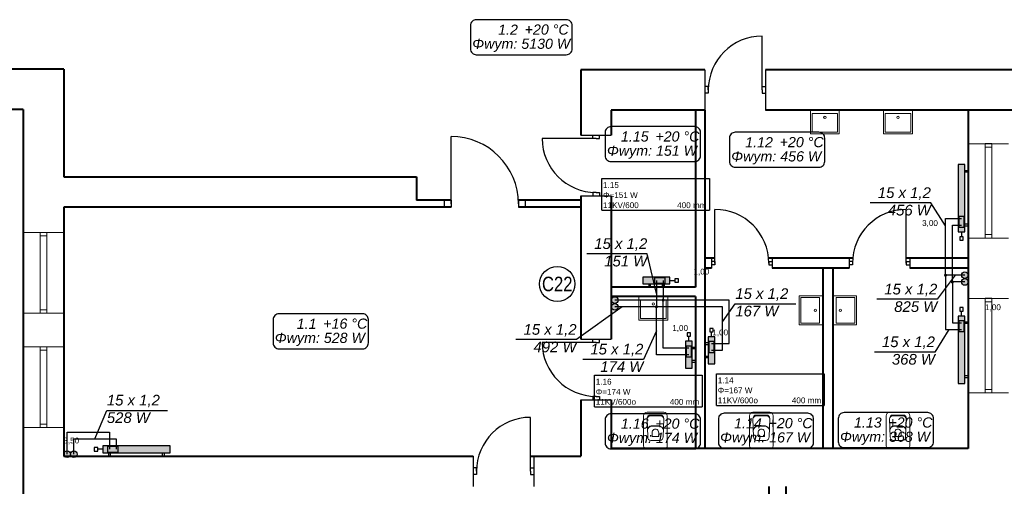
# Model space of a CAD drawing. Header units: millimetres. Extents: x 50532 to 99257, y 49161 to 61325.
# Tile 25 of 95: x 70350 to 71812, y 50252 to 50945. Entities that reach past the tile are written whole.
import ezdxf
from ezdxf.enums import TextEntityAlignment as Align
from ezdxf.lldxf.tags import DXFTag

# ---------------------------------------------------------------- set-up
doc = ezdxf.new("R2010")
doc.units = ezdxf.units.MM
for name, color, linetype, lineweight in [('cienka', 250, 'Continuous', 18), ('gruba', 8, 'Continuous', 40), ('KRESKOWANIE', 9, 'Continuous', 0), ('średnia', 8, 'Continuous', 25)]:
    doc.layers.add(name, color=color, linetype=linetype, lineweight=lineweight)
for name, color, linetype in [('CP_UCSSPEC', 8, 'Continuous'), ('IS_Opisy_działek_Therm', 7, 'SOLID'), ('IS_Text_Armatury_Therm', 7, 'Continuous'), ('IS_Text_Konstrukcji', 7, 'Continuous'), ('IS_Text_Odbiornikow_Therm', 7, 'Continuous'), ('TABELKA', 7, 'Continuous')]:
    doc.layers.add(name, color=color, linetype=linetype)
for name, color, linetype, true_color in [('IS_Armatura_podłączeniowa_grz._dolnozas.', 7, 'SOLID', 0x000000), ('IS_Armatura_Therm', 7, 'SOLID', 0x000000), ('IS_Grafika', 7, 'SOLID', 0x000000), ('IS_Grzejniki_Plan_rzut', 7, 'SOLID', 0x000000)]:
    doc.layers.add(name, color=color, linetype=linetype, true_color=true_color)
doc.layers.add('IS_Powrót', color=5, linetype='DASH', lineweight=30, true_color=0x0000ff)
doc.layers.add('IS_Zasilanie', color=1, linetype='SOLID', lineweight=30, true_color=0xff0000)
doc.styles.add('Arial Narrow_1', font='ARIALN.TTF')
doc.styles.add('CP_ATTR', font='romans.shx')
doc.styles.get("Standard").update_dxf_attribs({"font": 'GOTHIC.TTF'})
tags = doc.linetypes.add('DASH', pattern=[15, 10, -5]).pattern_tags.tags
tags[6:7] = [DXFTag(74, 4), DXFTag(75, 0), DXFTag(340, '0'), DXFTag(46, 0.0), DXFTag(50, 0.0), DXFTag(44, 0.0), DXFTag(45, 0.0)]
tags[4:5] = [DXFTag(74, 4), DXFTag(75, 0), DXFTag(340, '0'), DXFTag(46, 0.0), DXFTag(50, 0.0), DXFTag(44, 0.0), DXFTag(45, 0.0)]
tags = doc.linetypes.add('SOLID', pattern=[10, 10, 0]).pattern_tags.tags
tags[6:7] = [DXFTag(74, 4), DXFTag(75, 0), DXFTag(340, '0'), DXFTag(46, 0.0), DXFTag(50, 0.0), DXFTag(44, 0.0), DXFTag(45, 0.0)]
tags[4:5] = [DXFTag(74, 4), DXFTag(75, 0), DXFTag(340, '0'), DXFTag(46, 0.0), DXFTag(50, 0.0), DXFTag(44, 0.0), DXFTag(45, 0.0)]

# ---------------------------------------------------------------- blocks, each defined once
blk = doc.blocks.new('cp_insbp_1')
blk.add_point((0, 0))
at = {"style": 'CP_ATTR', "flags": 9}
for tag in ['FORM', 'TYPE', 'ID', 'WIDTH', 'HEIGHT', 'SYSTEM', 'VERSION', 'PIPE', 'OTHER']:
    blk.add_attdef(tag, text='', height=0.00005, dxfattribs=at).set_placement((-1, 1), align=Align.MIDDLE_LEFT)
blk = doc.blocks.new('cp_insbp_2')
blk.add_point((0, 0))
at = {"style": 'CP_ATTR', "flags": 9}
for tag in ['FORM', 'TYPE', 'ID', 'WIDTH', 'HEIGHT', 'SYSTEM', 'VERSION', 'PIPE', 'OTHER']:
    blk.add_attdef(tag, text='', height=0.00005, dxfattribs=at).set_placement((-1, 1), align=Align.MIDDLE_LEFT)
blk = doc.blocks.new('cp_insbp_3')
blk.add_point((0, 0))
at = {"style": 'CP_ATTR', "flags": 9}
for tag in ['OTHER', 'PIPE', 'VERSION', 'SYSTEM', 'HEIGHT', 'WIDTH', 'ID', 'TYPE', 'FORM']:
    blk.add_attdef(tag, text='', height=0.00005, dxfattribs=at).set_placement((-1, 1), align=Align.MIDDLE_LEFT)
blk = doc.blocks.new('2DARZ_115a_f5x525s')
for p, q in [((-21.5, 0), (21.5, 0)), ((-21.5, 0), (-21.5, -35)), ((21.5, 0), (21.5, -35)), ((-19, -5), (19, -5)), ((-19, -5), (-19, -32.5)), ((19, -5), (19, -32.5)), ((-21.5, -35), (21.5, -35)), ((-19, -32.5), (19, -32.5))]:
    blk.add_line(p, q)
blk.add_circle((0, -10.9), 1.75)
at = {"layer": 'CP_UCSSPEC', "xscale": 0.005, "yscale": 0.005, "zscale": 0.005}
for name, p in [('cp_insbp_2', (-21.5, 0)), ('cp_insbp_1', (0, 0)), ('cp_insbp_3', (21.5, 0))]:
    blk.add_blockref(name, p, dxfattribs=at)
at = {"style": 'CP_ATTR', "flags": 9}
for tag in ['OTHER', 'PRICE', 'WEIGHT', 'CHARACTER', 'ORDER-NO', 'PRODUCT-TYPE', 'ARTICLE', 'PRODUCER', 'NUMBER', 'GROUP', 'NAME']:
    blk.add_attdef(tag, text='', height=0.00005, dxfattribs=at).set_placement((-9.4, -1.2), align=Align.MIDDLE_LEFT)
blk = doc.blocks.new('2dar_Flush03_ff7hats')
for p, q in [((-13.5, 0), (13.5, 0)), ((-17.5, -49), (-17.5, -4)), ((-6.7, -12), (6.7, -12)), ((17.5, -4), (17.5, -49)), ((-11.5, -17.6), (-12.5, -44.4)), ((-4.8, -17.9), (4.8, -17.9)), ((-4.8, -17.9), (-4.8, -23.5)), ((4.8, -17.9), (4.8, -23.5)), ((11.5, -17.6), (12.5, -44.4)), ((-6.2, -33.2), (6.2, -33.2)), ((-6.2, -33.8), (6.2, -33.8)), ((-12.5, -54), (12.5, -54)), ((-7.7, -48.9), (7.7, -48.9)), ((-7.7, -50), (7.7, -50))]:
    blk.add_line(p, q)
for centre, radius, start, end in [((-13.5, -4), 4, 90, 180), ((13.5, -4), 4, 0, 90), ((-12.5, -49), 5, 180, 270), ((12.5, -49), 5, 270, 0)]:
    blk.add_arc(centre, radius, start, end)
for centre, major_axis, start_param, end_param in [((-6.7, -17.6), (0, 5.59), 0, 1.570796), ((6.7, -17.6), (0, 5.59), -1.570796, 0), ((-5.6, -25.7), (0, 7.54), 1.795387, 3.036651), ((-5.6, -26.3), (0, 7.54), 1.783388, 3.036651), ((0, -23.5), (0, 5.59), 1.570796, 4.712389), ((5.5, -25.7), (0, 7.62), 3.249935, 4.46248), ((5.5, -26.2), (0, 7.62), 3.249935, 4.473293), ((-7.7, -43.3), (0, 5.59), 1.664853, 3.141593), ((7.7, -43.3), (0, 5.59), 3.141593, 4.618332), ((-7.7, -44.4), (0, 5.59), 1.570796, 3.141593), ((7.7, -44.4), (0, 5.59), 3.141593, 4.712389)]:
    blk.add_ellipse(centre, major_axis=major_axis, ratio=0.860324, start_param=start_param, end_param=end_param)
at = {"style": 'CP_ATTR', "flags": 9}
for tag in ['OTHER', 'PRICE', 'WEIGHT', 'CHARACTER', 'ORDER-NO', 'PRODUCT-TYPE', 'ARTICLE', 'PRODUCER', 'NUMBER', 'GROUP', 'NAME']:
    blk.add_attdef(tag, text='', height=0.00005, dxfattribs=at).set_placement((-14.7, -2.6), align=Align.MIDDLE_LEFT)
blk = doc.blocks.new('G$CDA1DEF7A')
at = {"layer": 'cienka'}
for p, q in [((3048, 1160), (2988, 1160)), ((3013, 1020), (3013, 1160)), ((3023, 1155), (3013, 1155)), ((3023, 1020), (3023, 1160)), ((1645, 1028.3), (1585, 1028.3)), ((1610, 908.3), (1610, 1028.3)), ((1620, 908.3), (1620, 1028.3)), ((3023, 1025), (3013, 1025)), ((1620, 1023.3), (1610, 1023.3)), ((3048, 1020), (2988, 1020)), ((3048, 930), (2988, 930)), ((3013, 790), (3013, 930)), ((3023, 925), (3013, 925)), ((3023, 790), (3023, 930)), ((1645, 908.3), (1585, 908.3)), ((1620, 913.3), (1610, 913.3)), ((1645, 858.3), (1585, 858.3)), ((1610, 738.3), (1610, 858.3)), ((1620, 853.3), (1610, 853.3)), ((1620, 738.3), (1620, 858.3)), ((3048, 790), (2988, 790)), ((3023, 795), (3013, 795)), ((1645, 738.3), (1585, 738.3)), ((1620, 743.3), (1610, 743.3))]:
    blk.add_line(p, q, dxfattribs=at)
at = {"layer": 'gruba'}
for p, q in [((1645, 1271), (60, 1271)), ((1645, 1271), (1645, 1111)), ((2597, 1270), (2413, 1270)), ((2413, 1270), (2413, 1172.7)), ((4587, 1270), (2687, 1270)), ((1585, 1211), (0, 1211)), ((1585, 1211), (1585, 0)), ((2597, 1210), (2458, 1210)), ((2458, 1210), (2458, 1172.7)), ((2583, 1210), (2583, 947)), ((2597, 1210), (2597, 933)), ((4647, 1210), (2687, 1210)), ((2988, 1210), (2988, 707)), ((1645, 1111), (2169, 1111)), ((2169, 1111), (2169, 1076)), ((2413, 1082.7), (2413, 1066)), ((2458, 1082.7), (2458, 869.7)), ((2220.1, 1076), (2169, 1076)), ((2413, 1076), (2320.1, 1076)), ((2220.1, 1066), (1645, 1066)), ((1645, 1066), (1645, 696)), ((2413, 1066), (2320.1, 1066)), ((2413, 1066), (2413, 869.7)), ((2611.9, 990), (2597, 990)), ((2816.5, 990), (2691.5, 990)), ((2988, 990), (2896.1, 990)), ((2606.9, 975), (2597, 975)), ((2811.1, 975), (2696.9, 975)), ((2772, 975), (2772, 707)), ((2787, 975), (2787, 707)), ((2988, 975), (2901.1, 975)), ((2583, 947), (2458, 947)), ((2583, 933), (2458, 933)), ((2583, 933), (2583, 707)), ((2597, 933), (2597, 707)), ((2413, 779.7), (2413, 696)), ((2458, 779.7), (2458, 707)), ((2988, 707), (2458, 707)), ((1645, 696), (2253, 696)), ((2338, 696), (2413, 696)), ((2692, 651), (2692, 484)), ((2717, 651), (2717, 484))]:
    blk.add_line(p, q, dxfattribs=at)
at = {"layer": 'średnia'}
for p, q in [((2682, 1240), (2682, 1320)), ((2597, 1270), (2597, 1210)), ((2687, 1270), (2687, 1210)), ((2602, 1245), (2597, 1245)), ((2602, 1240), (2602, 1245)), ((2682, 1240), (2682, 1245)), ((2682, 1245), (2687, 1245)), ((2602, 1235), (2597, 1235)), ((2602, 1240), (2602, 1235)), ((2682, 1240), (2682, 1235)), ((2682, 1235), (2687, 1235)), ((2220.1, 1071), (2220.1, 1171)), ((2413, 1172.7), (2458, 1172.7)), ((2430.5, 1167.7), (2430.5, 1172.7)), ((2440.5, 1167.7), (2440.5, 1172.7)), ((2435.5, 1167.7), (2355.5, 1167.7)), ((2435.5, 1167.7), (2430.5, 1167.7)), ((2435.5, 1167.7), (2440.5, 1167.7)), ((3023, 1160), (3013, 1160)), ((2413, 1082.7), (2458, 1082.7)), ((2435.5, 1087.7), (2430.5, 1087.7)), ((2430.5, 1087.7), (2430.5, 1082.7)), ((2435.5, 1087.7), (2440.5, 1087.7)), ((2440.5, 1087.7), (2440.5, 1082.7)), ((2210.1, 1076), (2210.1, 1066)), ((2210.1, 1076), (2220.1, 1076)), ((2220.1, 1076), (2220.1, 1066)), ((2320.1, 1076), (2320.1, 1066)), ((2330.1, 1076), (2320.1, 1076)), ((2330.1, 1076), (2330.1, 1066)), ((2210.1, 1066), (2220.1, 1066)), ((2330.1, 1066), (2320.1, 1066)), ((2611.9, 982.5), (2611.9, 1062.5)), ((2896.1, 982.5), (2896.1, 1062.5)), ((2606.9, 990), (2606.9, 975)), ((2611.9, 985), (2606.9, 985)), ((2611.9, 980), (2606.9, 980)), ((2611.9, 985), (2611.9, 980)), ((2691.9, 985), (2691.9, 980)), ((2691.9, 985), (2696.9, 985)), ((2691.9, 980), (2696.9, 980)), ((2696.9, 990), (2696.9, 975)), ((2811.1, 990), (2811.1, 975)), ((2816.1, 985), (2811.1, 985)), ((2816.1, 980), (2811.1, 980)), ((2816.1, 985), (2816.1, 980)), ((2896.1, 985), (2896.1, 980)), ((2896.1, 985), (2901.1, 985)), ((2896.1, 980), (2901.1, 980)), ((2901.1, 990), (2901.1, 975)), ((3023, 930), (3013, 930)), ((2435.5, 864.7), (2355.5, 864.7)), ((2413, 869.7), (2458, 869.7)), ((2430.5, 864.7), (2430.5, 869.7)), ((2435.5, 864.7), (2430.5, 864.7)), ((2435.5, 864.7), (2440.5, 864.7)), ((2440.5, 864.7), (2440.5, 869.7)), ((2413, 779.7), (2458, 779.7)), ((2435.5, 784.7), (2430.5, 784.7)), ((2430.5, 784.7), (2430.5, 779.7)), ((2435.5, 784.7), (2440.5, 784.7)), ((2440.5, 784.7), (2440.5, 779.7)), ((2338, 673.5), (2338, 753.5)), ((2253, 696), (2253, 651)), ((2343, 696), (2343, 651)), ((2258, 678.5), (2253, 678.5)), ((2258, 673.5), (2258, 678.5)), ((2258, 673.5), (2258, 668.5)), ((2338, 673.5), (2338, 678.5)), ((2338, 678.5), (2343, 678.5)), ((2338, 673.5), (2338, 668.5)), ((2258, 668.5), (2253, 668.5)), ((2338, 668.5), (2343, 668.5))]:
    blk.add_line(p, q, dxfattribs=at)
for centre, radius, start, end in [((2682, 1240), 80, 90, 180), ((2220.1, 1071), 100, 0, 90), ((2435.5, 1167.7), 80, 180, 270), ((2611.9, 982.5), 80, 0, 90), ((2896.1, 982.5), 80, 90, 180), ((2435.5, 864.7), 80, 180, 270), ((2338, 673.5), 80, 90, 180)]:
    blk.add_arc(centre, radius, start, end, dxfattribs=at)
at = {"layer": 'KRESKOWANIE', "ltscale": 20}
for p, rotation in [((2775.1, 1210), 359.9999999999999), ((2883.9, 1210), 359.9999999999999), ((2520.5, 933), 359.9999999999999), ((2772, 912.6), 269.9999999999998)]:
    blk.add_blockref('2DARZ_115a_f5x525s', p, dxfattribs=dict(at, rotation=rotation))
at = {"layer": 'KRESKOWANIE', "ltscale": 20, "xscale": -1}
for name, p, rotation in [('2DARZ_115a_f5x525s', (2787, 912.6), 90.00000000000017), ('2dar_Flush03_ff7hats', (2523.6, 707), 179.9999999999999), ('2dar_Flush03_ff7hats', (2680.9, 707), 179.9999999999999), ('2dar_Flush03_ff7hats', (2883.6, 707), 179.9999999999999)]:
    blk.add_blockref(name, p, dxfattribs=dict(at, rotation=rotation))

msp = doc.modelspace()

# ---------------------------------------------------------------- hatches: boundary and pattern name
at = {"layer": 'IS_Grafika', "transparency": 33554687}
h = msp.add_hatch(color=7, dxfattribs=at)
h.dxf.hatch_style = 1
edge = h.paths.add_edge_path()
edge.add_arc((71753.5, 50555.3), 5, 270, 630)
edge = h.paths.add_edge_path()
edge.add_arc((71753.5, 50565.3), 5, 270, 630)
h = msp.add_hatch(color=7, dxfattribs=at)
h.dxf.hatch_style = 1
edge = h.paths.add_edge_path()
edge.add_arc((71233.8, 50518.4), 5, 270, 630)
edge = h.paths.add_edge_path()
edge.add_arc((71233.8, 50528.4), 5, 270, 630)
h = msp.add_hatch(color=7, dxfattribs=at)
h.dxf.hatch_style = 1
edge = h.paths.add_edge_path()
edge.add_arc((70430.6, 50299.5), 5, 0, 360)
edge = h.paths.add_edge_path()
edge.add_arc((70420.6, 50299.5), 5, 0, 360)
at = {"layer": 'IS_Grzejniki_Plan_rzut'}
for points in [[(71753.6, 50629.7), (71753.6, 50729.7), (71743.6, 50729.7), (71743.6, 50629.7)], [(71275.7, 50552.6), (71315.7, 50552.6), (71315.7, 50562.6), (71275.7, 50562.6)], [(71753.6, 50404.6), (71753.6, 50504.6), (71743.6, 50504.6), (71743.6, 50404.6)], [(71348.6, 50427.1), (71348.6, 50467.1), (71338.6, 50467.1), (71338.6, 50427.1)], [(71372.6, 50473.7), (71372.6, 50433.7), (71382.6, 50433.7), (71382.6, 50473.7)], [(70473.6, 50301.6), (70573.6, 50301.6), (70573.6, 50311.6), (70473.6, 50311.6)]]:
    msp.add_hatch(color=8, dxfattribs=at).paths.add_polyline_path(points)
at = {"layer": 'IS_Opisy_działek_Therm'}
h = msp.add_hatch(color=1, dxfattribs=at)
edge = h.paths.add_edge_path()
edge.add_arc((71725, 50565.3), 2.4, 90, 450)
h = msp.add_hatch(color=1, dxfattribs=at)
edge = h.paths.add_edge_path()
edge.add_arc((71295.7, 50518.4), 2.4, 90, 450)
at = {"layer": 'IS_Powrót'}
h = msp.add_hatch(color=256, dxfattribs=at)
edge = h.paths.add_edge_path()
edge.add_arc((71735, 50555.3), 2.4, 90, 450)
h = msp.add_hatch(color=256, dxfattribs=at)
edge = h.paths.add_edge_path()
edge.add_arc((71305.7, 50528.4), 2.4, 90, 450)

# ---------------------------------------------------------------- linework, layer by layer
at = {"layer": 'IS_Armatura_podłączeniowa_grz._dolnozas.'}
for p, q in [((71752.6, 50652.7), (71744.6, 50652.7)), ((71744.6, 50652.7), (71744.6, 50636.7)), ((71752.6, 50636.7), (71752.6, 50652.7)), ((71744.6, 50636.7), (71752.6, 50636.7)), ((71308.7, 50561.6), (71292.7, 50561.6)), ((71292.7, 50561.6), (71292.7, 50553.6)), ((71292.7, 50553.6), (71308.7, 50553.6)), ((71308.7, 50553.6), (71308.7, 50561.6)), ((71752.6, 50497.6), (71744.6, 50497.6)), ((71744.6, 50497.6), (71744.6, 50481.6)), ((71752.6, 50481.6), (71752.6, 50497.6)), ((71744.6, 50481.6), (71752.6, 50481.6)), ((71373.6, 50466.7), (71373.6, 50450.7)), ((71381.6, 50466.7), (71373.6, 50466.7)), ((71381.6, 50450.7), (71381.6, 50466.7)), ((71347.6, 50460.1), (71339.6, 50460.1)), ((71339.6, 50460.1), (71339.6, 50444.1)), ((71347.6, 50444.1), (71347.6, 50460.1)), ((71373.6, 50450.7), (71381.6, 50450.7)), ((71339.6, 50444.1), (71347.6, 50444.1)), ((70496.6, 50310.6), (70480.6, 50310.6)), ((70480.6, 50310.6), (70480.6, 50302.6)), ((70480.6, 50302.6), (70496.6, 50302.6)), ((70496.6, 50302.6), (70496.6, 50310.6))]:
    msp.add_line(p, q, dxfattribs=at)
at = {"layer": 'IS_Armatura_Therm'}
for p, q in [((71748.6, 50629.7), (71748.6, 50622.2)), ((71746.1, 50622.2), (71746.1, 50617.2)), ((71751.1, 50622.2), (71746.1, 50622.2)), ((71746.1, 50617.2), (71751.1, 50617.2)), ((71751.1, 50617.2), (71751.1, 50622.2)), ((71315.7, 50557.6), (71323.2, 50557.6)), ((71328.2, 50560.1), (71323.2, 50560.1)), ((71323.2, 50560.1), (71323.2, 50555.1)), ((71323.2, 50555.1), (71328.2, 50555.1)), ((71328.2, 50555.1), (71328.2, 50560.1)), ((71751.1, 50517.1), (71746.1, 50517.1)), ((71746.1, 50517.1), (71746.1, 50512.1)), ((71746.1, 50512.1), (71751.1, 50512.1)), ((71748.6, 50504.6), (71748.6, 50512.1)), ((71751.1, 50512.1), (71751.1, 50517.1)), ((71346.1, 50479.6), (71341.1, 50479.6)), ((71341.1, 50479.6), (71341.1, 50474.6)), ((71346.1, 50474.6), (71346.1, 50479.6)), ((71380.1, 50486.2), (71375.1, 50486.2)), ((71375.1, 50486.2), (71375.1, 50481.2)), ((71375.1, 50481.2), (71380.1, 50481.2)), ((71377.6, 50473.7), (71377.6, 50481.2)), ((71380.1, 50481.2), (71380.1, 50486.2)), ((71341.1, 50474.6), (71346.1, 50474.6)), ((71343.6, 50467.1), (71343.6, 50474.6)), ((70466.1, 50309.1), (70461.1, 50309.1)), ((70461.1, 50309.1), (70461.1, 50304.1)), ((70461.1, 50304.1), (70466.1, 50304.1)), ((70466.1, 50304.1), (70466.1, 50309.1)), ((70473.6, 50306.6), (70466.1, 50306.6))]:
    msp.add_line(p, q, dxfattribs=at)
at = {"layer": 'IS_Grafika'}
for centre in [(71753.5, 50565.3), (71753.5, 50555.3), (71233.8, 50528.4), (71233.8, 50518.4), (70420.6, 50299.5), (70430.6, 50299.5)]:
    msp.add_circle(centre, 5, dxfattribs=at)
at = {"layer": 'IS_Grzejniki_Plan_rzut'}
for p, q in [((71753.6, 50729.7), (71743.6, 50729.7)), ((71743.6, 50729.7), (71743.6, 50629.7)), ((71753.6, 50629.7), (71753.6, 50729.7)), ((71753.6, 50721), (71758.6, 50721)), ((71758.6, 50718.5), (71753.6, 50718.5)), ((71758.6, 50721), (71758.6, 50718.5)), ((71758.6, 50641), (71753.6, 50641)), ((71758.6, 50638.5), (71758.6, 50641)), ((71743.6, 50629.7), (71753.6, 50629.7)), ((71753.6, 50638.5), (71758.6, 50638.5)), ((71315.7, 50562.6), (71275.7, 50562.6)), ((71275.7, 50562.6), (71275.7, 50552.6)), ((71275.7, 50552.6), (71315.7, 50552.6)), ((71284.5, 50552.6), (71284.5, 50547.6)), ((71287, 50547.6), (71287, 50552.6)), ((71304.5, 50547.6), (71304.5, 50552.6)), ((71307, 50552.6), (71307, 50547.6)), ((71315.7, 50552.6), (71315.7, 50562.6)), ((71284.5, 50547.6), (71287, 50547.6)), ((71307, 50547.6), (71304.5, 50547.6)), ((71753.6, 50504.6), (71743.6, 50504.6)), ((71743.6, 50504.6), (71743.6, 50404.6)), ((71753.6, 50404.6), (71753.6, 50504.6)), ((71753.6, 50495.9), (71758.6, 50495.9)), ((71758.6, 50493.4), (71753.6, 50493.4)), ((71758.6, 50495.9), (71758.6, 50493.4)), ((71348.6, 50467.1), (71338.6, 50467.1)), ((71338.6, 50467.1), (71338.6, 50427.1)), ((71348.6, 50427.1), (71348.6, 50467.1)), ((71372.6, 50464.9), (71367.6, 50464.9)), ((71367.6, 50464.9), (71367.6, 50462.4)), ((71372.6, 50473.7), (71372.6, 50433.7)), ((71382.6, 50473.7), (71372.6, 50473.7)), ((71382.6, 50433.7), (71382.6, 50473.7)), ((71348.6, 50458.4), (71353.6, 50458.4)), ((71353.6, 50455.9), (71348.6, 50455.9)), ((71353.6, 50458.4), (71353.6, 50455.9)), ((71367.6, 50462.4), (71372.6, 50462.4)), ((71353.6, 50438.4), (71348.6, 50438.4)), ((71348.6, 50435.9), (71353.6, 50435.9)), ((71353.6, 50435.9), (71353.6, 50438.4)), ((71367.6, 50442.4), (71367.6, 50444.9)), ((71367.6, 50444.9), (71372.6, 50444.9)), ((71372.6, 50442.4), (71367.6, 50442.4)), ((71338.6, 50427.1), (71348.6, 50427.1)), ((71372.6, 50433.7), (71382.6, 50433.7)), ((71758.6, 50415.9), (71753.6, 50415.9)), ((71753.6, 50413.4), (71758.6, 50413.4)), ((71758.6, 50413.4), (71758.6, 50415.9)), ((71743.6, 50404.6), (71753.6, 50404.6)), ((70573.6, 50311.6), (70473.6, 50311.6)), ((70473.6, 50311.6), (70473.6, 50301.6)), ((70573.6, 50301.6), (70573.6, 50311.6)), ((70473.6, 50301.6), (70573.6, 50301.6)), ((70482.4, 50301.6), (70482.4, 50296.6)), ((70482.4, 50296.6), (70484.9, 50296.6)), ((70484.9, 50296.6), (70484.9, 50301.6)), ((70562.4, 50296.6), (70562.4, 50301.6)), ((70564.9, 50296.6), (70562.4, 50296.6)), ((70564.9, 50301.6), (70564.9, 50296.6))]:
    msp.add_line(p, q, dxfattribs=at)
at = {"layer": 'IS_Opisy_działek_Therm'}
for p, q in [((71703.1, 50672.8), (71613.1, 50672.8)), ((71725, 50638.7), (71703.1, 50672.8)), ((71282.1, 50597.1), (71192.2, 50597.1)), ((71295.7, 50538), (71282.1, 50597.1)), ((71739.2, 50565.3), (71712.7, 50529.5)), ((71393.9, 50496.1), (71412.8, 50522.7)), ((71412.8, 50522.7), (71502.8, 50522.7)), ((71712.7, 50529.5), (71622.7, 50529.5)), ((71244.6, 50518.4), (71177.1, 50469.6)), ((71295.7, 50482.8), (71276.3, 50440.2)), ((71729.9, 50484.6), (71709.2, 50451.2)), ((71177.1, 50469.6), (71087.1, 50469.6)), ((71709.2, 50451.2), (71619.3, 50451.2)), ((71276.3, 50440.2), (71186.4, 50440.2)), ((70462.1, 50322.2), (70479.7, 50364.5)), ((70479.7, 50364.5), (70569.7, 50364.5))]:
    msp.add_line(p, q, dxfattribs=at)
at = {"layer": 'IS_Powrót'}
for p, q in [((71735, 50555.3), (71735, 50639.7)), ((71735, 50639.7), (71748.6, 50639.7)), ((71305.7, 50557.6), (71305.7, 50528.4)), ((71753.5, 50555.3), (71735, 50555.3)), ((71735, 50555.3), (71735, 50494.6)), ((71305.7, 50528.4), (71233.8, 50528.4)), ((71403.9, 50528.4), (71305.7, 50528.4)), ((71305.7, 50457.1), (71305.7, 50528.4)), ((71403.9, 50463.7), (71403.9, 50528.4)), ((71735, 50494.6), (71748.6, 50494.6)), ((71377.6, 50463.7), (71403.9, 50463.7)), ((71343.6, 50457.1), (71305.7, 50457.1)), ((70420.6, 50299.5), (70420.6, 50332.2)), ((70420.6, 50332.2), (70483.6, 50332.2)), ((70483.6, 50332.2), (70483.6, 50306.6))]:
    msp.add_line(p, q, dxfattribs=at)
at = {"layer": 'IS_Text_Konstrukcji', "linetype": 'SOLID'}
for points in [[(71028.2, 50893), (71161.8, 50893, 0.414214), (71170.5, 50901.7), (71170.5, 50936.3, 0.414214), (71161.8, 50945), (71028.2, 50945, 0.414214), (71019.5, 50936.3), (71019.5, 50901.7, 0.414214), (71028.2, 50893)], [(71228.3, 50734.1), (71352.5, 50734.1, 0.414214), (71361.1, 50742.8), (71361.1, 50777.4, 0.414214), (71352.5, 50786.1), (71228.3, 50786.1, 0.414214), (71219.6, 50777.4), (71219.6, 50742.8, 0.414214), (71228.3, 50734.1)], [(71412.8, 50725.7), (71537, 50725.7, 0.414214), (71545.6, 50734.3), (71545.6, 50769, 0.414214), (71537, 50777.7), (71412.8, 50777.7, 0.414214), (71404.1, 50769), (71404.1, 50734.3, 0.414214), (71412.8, 50725.7)], [(70735.2, 50456), (70859.3, 50456, 0.414214), (70868, 50464.7), (70868, 50499.3, 0.414214), (70859.3, 50508), (70735.2, 50508, 0.414214), (70726.5, 50499.3), (70726.5, 50464.7, 0.414214), (70735.2, 50456)], [(71228.3, 50307.4), (71352.4, 50307.4, 0.414214), (71361.1, 50316), (71361.1, 50350.7, 0.414214), (71352.4, 50359.4), (71228.3, 50359.4, 0.414214), (71219.6, 50350.7), (71219.6, 50316, 0.414214), (71228.3, 50307.4)], [(71396.3, 50308.1), (71520.4, 50308.1, 0.414214), (71529.1, 50316.7), (71529.1, 50351.4, 0.414214), (71520.4, 50360.1), (71396.3, 50360.1, 0.414214), (71387.6, 50351.4), (71387.6, 50316.7, 0.414214), (71396.3, 50308.1)], [(71574.2, 50309.1), (71698.4, 50309.1, 0.414214), (71707.1, 50317.8), (71707.1, 50352.4, 0.414214), (71698.4, 50361.1), (71574.2, 50361.1, 0.414214), (71565.6, 50352.4), (71565.6, 50317.8, 0.414214), (71574.2, 50309.1)]]:
    msp.add_lwpolyline(points, format="xyb", dxfattribs=at)
at = {"layer": 'IS_Text_Konstrukcji', "ltscale": 20}
msp.add_circle((71148.4, 50552.3), 26.2, dxfattribs=at)
at = {"layer": 'IS_Text_Odbiornikow_Therm', "linetype": 'SOLID'}
for p, q in [((71214.4, 50661.8), (71214.4, 50708.8)), ((71214.4, 50708.8), (71374.4, 50708.8)), ((71374.4, 50708.8), (71374.4, 50661.8)), ((71214.4, 50661.8), (71374.4, 50661.8)), ((71203.6, 50369.6), (71203.6, 50416.6)), ((71203.6, 50416.6), (71363.6, 50416.6)), ((71363.6, 50416.6), (71363.6, 50369.6)), ((71384.7, 50371.8), (71384.7, 50418.8)), ((71384.7, 50418.8), (71544.7, 50418.8)), ((71544.7, 50418.8), (71544.7, 50371.8)), ((71203.6, 50369.6), (71363.6, 50369.6)), ((71384.7, 50371.8), (71544.7, 50371.8))]:
    msp.add_line(p, q, dxfattribs=at)
at = {"layer": 'IS_Zasilanie'}
for p, q in [((71725, 50565.3), (71725, 50649.7)), ((71725, 50649.7), (71748.6, 50649.7)), ((71295.7, 50557.6), (71295.7, 50518.4)), ((71753.5, 50565.3), (71725, 50565.3)), ((71725, 50565.3), (71725, 50484.6)), ((71295.7, 50518.4), (71233.8, 50518.4)), ((71393.9, 50518.4), (71295.7, 50518.4)), ((71295.7, 50447.1), (71295.7, 50518.4)), ((71393.9, 50453.7), (71393.9, 50518.4)), ((71725, 50484.6), (71748.6, 50484.6)), ((71377.6, 50453.7), (71393.9, 50453.7)), ((71343.6, 50447.1), (71295.7, 50447.1)), ((70430.6, 50299.5), (70430.6, 50322.2)), ((70430.6, 50322.2), (70493.6, 50322.2)), ((70493.6, 50322.2), (70493.6, 50306.6))]:
    msp.add_line(p, q, dxfattribs=at)

# ---------------------------------------------------------------- block references
at = {"layer": 'TABELKA'}
msp.add_blockref('G$CDA1DEF7A', (68770.6, 49600.6), dxfattribs=at)

# ---------------------------------------------------------------- texts
at = {"layer": 'IS_Opisy_działek_Therm', "char_height": 15.84}
for s, insert, attachment_point in [('\\fArial|b0|i1;15 x 1,2', (71703.1, 50677.1), 9), ('\\fArial|b0|i1;456 W', (71703.1, 50669.9), 3), ('\\fArial|b0|i1;15 x 1,2', (71282.1, 50601.4), 9), ('\\fArial|b0|i1;151 W', (71282.1, 50594.2), 3), ('\\fArial|b0|i1;15 x 1,2', (71412.8, 50527.1), 7), ('\\fArial|b0|i1;15 x 1,2', (71712.7, 50533.8), 9), ('\\fArial|b0|i1;825 W', (71712.7, 50526.6), 3), ('\\fArial|b0|i1;167 W', (71412.8, 50519.9), 1), ('\\fArial|b0|i1;15 x 1,2', (71177.1, 50473.9), 9), ('\\fArial|b0|i1;492 W', (71177.1, 50466.7), 3), ('\\fArial|b0|i1;15 x 1,2', (71709.2, 50455.5), 9), ('\\fArial|b0|i1;15 x 1,2', (71276.3, 50444.6), 9), ('\\fArial|b0|i1;174 W', (71276.3, 50437.4), 3), ('\\fArial|b0|i1;368 W', (71709.2, 50448.3), 3), ('\\fArial|b0|i1;15 x 1,2', (70479.7, 50368.8), 7), ('\\fArial|b0|i1;528 W', (70479.7, 50361.6), 1)]:
    msp.add_mtext(s, dxfattribs=dict(at, insert=insert, attachment_point=attachment_point))
at = {"layer": 'IS_Text_Armatury_Therm', "linetype": 'SOLID', "char_height": 8.64}
for s, insert, attachment_point in [('\\fArial|b0|i0;3,00  ', (71713.6, 50636.9), 9), ('\\fArial|b0|i0;1,00  ', (71350.7, 50564.8), 7), ('\\fArial|b0|i0;1,00  ', (71783.6, 50511.8), 7), ('\\fArial|b0|i0;1,00  ', (71342.6, 50480.9), 9), ('\\fArial|b0|i0;1,00  ', (71378.6, 50474.3), 7), ('\\fArial|b0|i0;3,50  ', (70438.6, 50313.8), 9)]:
    msp.add_mtext(s, dxfattribs=dict(at, insert=insert, attachment_point=attachment_point))
at = {"layer": 'IS_Text_Konstrukcji', "ltscale": 20, "style": 'Arial Narrow_1'}
msp.add_text('C22', height=21.6, dxfattribs=at).set_placement((71148.4, 50552.3), align=Align.MIDDLE_CENTER)
at = {"layer": 'IS_Text_Konstrukcji', "linetype": 'SOLID', "char_height": 15.12}
for s, insert, attachment_point in [('\\fArial|b0|i1;1.2', (71090, 50922.6), 9), ('\\fArial|b0|i1;+20 °C', (71100, 50922.6), 7), ('\\fArial|b0|i1;Φwym: 5130 W', (71095, 50916.8), 2), ('\\fArial|b0|i1;1.15', (71284.1, 50763.7), 9), ('\\fArial|b0|i1;+20 °C', (71294.1, 50763.7), 7), ('\\fArial|b0|i1;1.12', (71468.6, 50755.3), 9), ('\\fArial|b0|i1;+20 °C', (71478.6, 50755.3), 7), ('\\fArial|b0|i1;Φwym: 151 W', (71289.1, 50757.9), 2), ('\\fArial|b0|i1;Φwym: 456 W', (71473.6, 50749.5), 2), ('\\fArial|b0|i1;1.1', (70791, 50485.6), 9), ('\\fArial|b0|i1;+16 °C', (70801, 50485.6), 7), ('\\fArial|b0|i1;Φwym: 528 W', (70796, 50479.8), 2), ('\\fArial|b0|i1;1.16', (71284.1, 50337), 9), ('\\fArial|b0|i1;+20 °C', (71294.1, 50337), 7), ('\\fArial|b0|i1;1.14', (71452.1, 50337.7), 9), ('\\fArial|b0|i1;+20 °C', (71462.1, 50337.7), 7), ('\\fArial|b0|i1;1.13', (71630.1, 50338.7), 9), ('\\fArial|b0|i1;+20 °C', (71640.1, 50338.7), 7), ('\\fArial|b0|i1;Φwym: 167 W', (71457.1, 50331.9), 2), ('\\fArial|b0|i1;Φwym: 368 W', (71635.1, 50332.9), 2), ('\\fArial|b0|i1;Φwym: 174 W', (71289.1, 50331.2), 2)]:
    msp.add_mtext(s, dxfattribs=dict(at, insert=insert, attachment_point=attachment_point))
at = {"layer": 'IS_Text_Odbiornikow_Therm', "linetype": 'SOLID', "char_height": 8.64, "attachment_point": 7}
for s, insert in [('\\fArial|b0|i0;1.15', (71216.4, 50694.9)), ('\\fArial|b0|i0;Φ=151 W', (71216.4, 50679.9)), ('\\fArial|b0|i0;11KV/600', (71216.4, 50664.9)), ('\\fArial|b0|i0;400 mm', (71326.4, 50664.9)), ('\\fArial|b0|i0;1.16', (71205.6, 50402.7)), ('\\fArial|b0|i0;1.14', (71386.7, 50404.9)), ('\\fArial|b0|i0;Φ=174 W', (71205.6, 50387.7)), ('\\fArial|b0|i0;Φ=167 W', (71386.7, 50389.9)), ('\\fArial|b0|i0;11KV/600o', (71205.6, 50372.7)), ('\\fArial|b0|i0;400 mm', (71315.6, 50372.7)), ('\\fArial|b0|i0;11KV/600o', (71386.7, 50374.9)), ('\\fArial|b0|i0;400 mm', (71496.7, 50374.9))]:
    msp.add_mtext(s, dxfattribs=dict(at, insert=insert))

doc.saveas('drawing.dxf')
